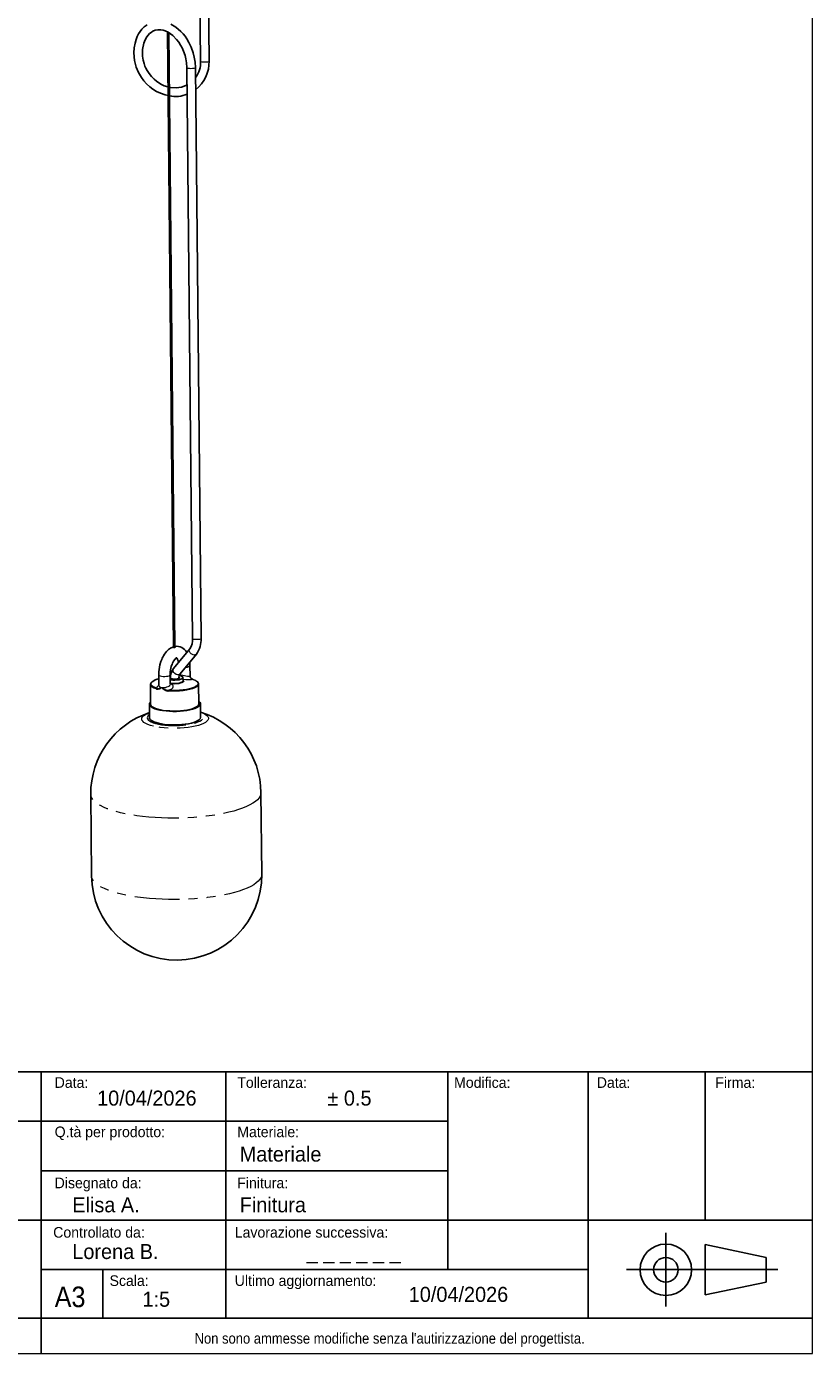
# Model space of a CAD drawing. Header units: millimetres. Extents: x 25 to 2075, y 25 to 1460.
# Tile 5 of 6: x 1521 to 2075, y 25 to 961. Entities that reach past the tile are written whole.
import ezdxf

# ---------------------------------------------------------------- set-up
doc = ezdxf.new("R2010")
doc.units = ezdxf.units.MM
doc.header["$LTSCALE"] = 5
doc.linetypes.add('PHANTOM', pattern=[12.7, 6.35, -1.27, 1.27, -1.27, 1.27, -1.27])
doc.layers.add('ANNOTAZIONI', color=8, linetype='Continuous')
doc.styles.add('SLDTEXTSTYLE1', font='GOTHIC.TTF', dxfattribs={"width": 0.913})
doc.styles.add('SLDTEXTSTYLE2', font='ARIAL.TTF', dxfattribs={"width": 0.948})

msp = doc.modelspace()

# ---------------------------------------------------------------- linework, layer by layer
at = {"color": 7, "linetype": 'Continuous', "lineweight": 18}
for p, q in [((2075, 25), (2075, 1460)), ((25, 25), (2075, 25))]:
    msp.add_line(p, q, dxfattribs=at)
at = {"color": 7, "linetype": 'Continuous', "lineweight": 25}
for p, q in [((1639.65, 1337.41), (1643.6, 936.59)), ((1649.6, 936.65), (1645.65, 1337.47)), ((1620.18, 957.21), (1624.46, 523.07)), ((1625.46, 523.03), (1621.18, 956.66)), ((1633.94, 932.1), (1637.9, 529.36)), ((1643.9, 529.42), (1639.94, 932.16)), ((1636, 522.12), (1624.58, 508.15)), ((1626.52, 515.73), (1626.58, 515.77)), ((1629.22, 504.35), (1640.65, 518.32)), ((1636.16, 502.63), (1636.08, 510.25)), ((1608.45, 497.51), (1608.21, 496.84)), ((1608.21, 496.84), (1608.35, 482.88)), ((1609.42, 498.66), (1609.52, 498.74)), ((1614.14, 503.7), (1614.22, 496.08)), ((1614.25, 496.08), (1614.26, 496.2)), ((1622.21, 497.25), (1622.14, 503.78)), ((1622.15, 503.18), (1622.46, 503.23)), ((1622.3, 502.26), (1622.16, 502.2)), ((1631.19, 499.38), (1631.17, 501.77)), ((1636.19, 502.44), (1636.16, 502.62)), ((1642.35, 483.21), (1642.21, 497.17)), ((1607.52, 482.95), (1607.62, 473.37)), ((1643.61, 473.73), (1643.52, 483.3)), ((1566.15, 419.37), (1566.71, 361.93)), ((1686.71, 363.11), (1686.14, 420.55))]:
    msp.add_line(p, q, dxfattribs=at)
at = {"color": 8, "linetype": 'PHANTOM', "lineweight": 18}
for p, q in [((1643.63, 936.46), (1643.6, 936.59)), ((1614.24, 495.9), (1614.25, 496.08)), ((1629.94, 502.78), (1630, 503.41)), ((1616.08, 494.76), (1616.07, 494.76)), ((1616.09, 494.76), (1616.08, 494.76))]:
    msp.add_line(p, q, dxfattribs=at)
at = {"color": 7, "linetype": 'Continuous', "lineweight": 25, "flags": 128}
for points in [[(1605.97, 962.3), (1603.87, 960.73), (1602.2, 959.05), (1601, 957.53), (1599.92, 955.83), (1598.97, 953.97), (1598.12, 951.83), (1597.37, 949.21), (1596.81, 946.06), (1596.57, 942.4), (1597, 937.03), (1598.18, 932.45), (1599.82, 928.55), (1601.94, 924.94), (1603.6, 922.72), (1605.48, 920.62), (1607.84, 918.45), (1609.99, 916.82), (1612.48, 915.27), (1615.33, 913.88), (1618.51, 912.76), (1620.62, 912.33)], [(1620.56, 918.53), (1618.01, 919.27), (1615.96, 920.21), (1614.23, 921.21), (1612.41, 922.47), (1610.83, 923.8), (1608.87, 925.79), (1607.26, 927.8), (1605.92, 929.87), (1604.98, 931.64), (1604.35, 933.06), (1603.7, 934.87), (1603.07, 937.24), (1602.64, 940.18), (1602.71, 944.87), (1603.56, 949.16), (1604.51, 951.66), (1605.59, 953.62), (1606.63, 955), (1607.55, 955.97), (1608.64, 956.87), (1610.01, 957.7), (1611.66, 958.35), (1613.61, 958.7), (1615.56, 958.66), (1617.12, 958.39), (1618.66, 957.91), (1620.62, 957.01), (1622.31, 955.96), (1623.92, 954.72), (1626.68, 951.93), (1628.19, 949.98), (1629.48, 947.97), (1630.6, 945.9), (1631.58, 943.7), (1632.63, 940.66), (1633.26, 938.15), (1633.73, 935.29), (1633.94, 932.11), (1633.94, 932.11)], [(1639.94, 932.16), (1639.7, 935.9), (1639.14, 939.37), (1638.34, 942.51), (1636.89, 946.54), (1635.36, 949.76), (1633.91, 952.21), (1632.62, 954.09), (1631.22, 955.85), (1629.69, 957.54), (1626.22, 960.54), (1622.53, 962.77)], [(1634.06, 919.77), (1633.23, 919.3), (1630.07, 918.22), (1626.36, 917.73), (1622.24, 918.05), (1621.56, 918.24)], [(1624.45, 523.43), (1623.92, 523.31), (1622.31, 522.51), (1621.03, 521.59), (1619.64, 520.24), (1618.07, 518.16), (1617.41, 517.08), (1616.92, 516.14), (1616.57, 515.39), (1616.2, 514.54), (1615.63, 512.99), (1614.96, 510.67), (1614.38, 507.55), (1614.2, 505.7), (1614.14, 503.71)], [(1622.14, 503.78), (1622.21, 505.62), (1622.41, 507.21), (1622.66, 508.5), (1622.92, 509.5), (1623.18, 510.36), (1623.44, 511.1), (1623.79, 511.95), (1624.49, 513.35), (1625.34, 514.61), (1626.04, 515.36), (1626.48, 515.7), (1626.52, 515.73)], [(1625.45, 523.39), (1625.54, 523.37), (1625.66, 523.29), (1625.7, 523.2), (1625.66, 523.12), (1625.54, 523.05), (1625.35, 523.01), (1625.12, 523), (1624.87, 523.01), (1624.63, 523.04), (1624.55, 523.05), (1624.37, 523.09), (1624.25, 523.14), (1624.2, 523.19), (1624.25, 523.25), (1624.37, 523.31), (1624.45, 523.34)], [(1626.52, 515.74), (1626.6, 515.78), (1626.61, 515.79)], [(1626.61, 515.79), (1626.69, 515.84), (1626.6, 515.85), (1626.71, 515.74), (1627.12, 515.16), (1627.41, 514.52), (1627.71, 513.54), (1627.94, 512.26)], [(1636.08, 510.25), (1635.98, 512.31), (1635.94, 512.57)], [(1608.26, 496.84), (1608.28, 497.3), (1608.51, 497.68)], [(1609.11, 498.53), (1608.66, 498.11), (1608.45, 497.51)], [(1622.17, 501.16), (1622.83, 500.94), (1623.8, 500.77), (1624.92, 500.7), (1626.07, 500.74), (1627.12, 500.89), (1627.95, 501.13), (1628.49, 501.43), (1628.67, 501.76), (1628.46, 502.08), (1628.39, 502.13)], [(1628.65, 503.15), (1629.54, 502.94), (1630.42, 502.59), (1630.98, 502.19), (1631.17, 501.76), (1630.98, 501.33), (1630.42, 500.92), (1629.54, 500.56), (1628.38, 500.28), (1627.02, 500.08), (1625.54, 499.98), (1624.04, 500), (1622.61, 500.12), (1622.18, 500.18)], [(1622.2, 497.62), (1622.36, 497.6), (1623.79, 497.47), (1625.29, 497.44), (1626.79, 497.51), (1628.2, 497.68), (1629.45, 497.94), (1630.46, 498.27), (1631.2, 498.66), (1631.61, 499.08), (1631.67, 499.52), (1631.39, 499.94), (1631.18, 500.1)], [(1631.19, 499.38), (1631.19, 499.37), (1631, 498.94), (1630.45, 498.53), (1629.56, 498.17), (1628.4, 497.88), (1627.04, 497.69), (1625.56, 497.59), (1624.06, 497.61), (1622.63, 497.73), (1622.2, 497.79)], [(1636.38, 501.59), (1636.39, 501.6), (1636.36, 501.73), (1636.28, 501.96), (1636.19, 502.44)], [(1637.89, 500.68), (1637.13, 501.08), (1636.39, 501.6)], [(1641.93, 498.13), (1641.12, 499.05), (1640.64, 499.36)], [(1642.21, 497.18), (1641.93, 498.13), (1641.93, 498.13)], [(1642.05, 497.74), (1642.17, 497.49), (1642.16, 497.17)], [(1608.33, 484.51), (1607.82, 483.9), (1607.54, 483.18), (1607.61, 482.46), (1608.02, 481.74), (1608.78, 481.06), (1609.87, 480.41), (1611.25, 479.82), (1612.92, 479.3), (1614.83, 478.84), (1616.95, 478.47), (1619.24, 478.19), (1621.65, 478.01), (1624.13, 477.93), (1626.64, 477.94), (1629.13, 478.06), (1631.55, 478.28), (1633.85, 478.59), (1635.99, 478.99), (1637.93, 479.47), (1639.62, 480.02), (1641.04, 480.63), (1642.16, 481.29), (1642.95, 481.98), (1643.41, 482.7), (1643.51, 483.43), (1643.27, 484.15), (1642.68, 484.85), (1642.33, 485.13)], [(1608.35, 482.88), (1608.38, 482.62), (1608.69, 481.91), (1609.37, 481.23), (1610.38, 480.58), (1611.71, 479.99), (1613.33, 479.46), (1615.21, 479.01), (1617.31, 478.64), (1619.57, 478.37), (1621.96, 478.2), (1624.42, 478.13), (1626.9, 478.17), (1629.35, 478.31), (1631.72, 478.55), (1633.94, 478.88), (1635.99, 479.31), (1637.8, 479.81), (1639.36, 480.39), (1640.61, 481.02), (1641.54, 481.69), (1642.12, 482.39), (1642.35, 483.11), (1642.35, 483.21)], [(1607.62, 473.37), (1607.62, 473.24), (1607.87, 472.52), (1608.46, 471.82), (1609.38, 471.16), (1610.62, 470.54), (1612.15, 469.98), (1613.94, 469.49), (1615.96, 469.07)], [(1615.96, 469.07), (1618.17, 468.75), (1620.52, 468.52), (1622.98, 468.38), (1625.48, 468.35), (1627.99, 468.42), (1630.45, 468.58), (1632.81, 468.85), (1635.04, 469.2), (1637.08, 469.64), (1638.9, 470.16), (1640.46, 470.74), (1641.73, 471.38), (1642.69, 472.06), (1643.32, 472.77), (1643.6, 473.49), (1643.61, 473.73)]]:
    msp.add_lwpolyline(points, dxfattribs=at)
at = {"color": 8, "linetype": 'PHANTOM', "lineweight": 18, "flags": 128}
for points in [[(1649.6, 936.65), (1649.54, 936.47), (1649.16, 936.19), (1648.47, 935.96), (1647.55, 935.8), (1646.52, 935.75), (1645.5, 935.8), (1644.61, 935.95), (1643.96, 936.18), (1643.63, 936.46)], [(1639.94, 932.16), (1639.87, 931.97), (1639.47, 931.69), (1638.77, 931.46), (1637.84, 931.32), (1636.81, 931.27), (1635.79, 931.32), (1634.91, 931.48), (1634.28, 931.71), (1633.96, 931.99), (1633.94, 932.11)], [(1643.9, 529.42), (1643.83, 529.23), (1643.44, 528.95), (1642.73, 528.72), (1641.81, 528.57), (1640.78, 528.52), (1639.76, 528.58), (1638.88, 528.73), (1638.24, 528.97), (1637.93, 529.25), (1637.9, 529.36)], [(1640.64, 518.31), (1640.37, 518.05), (1639.64, 517.71), (1638.75, 517.68), (1637.8, 517.95), (1636.92, 518.49), (1636.21, 519.24), (1635.76, 520.11), (1635.61, 521), (1635.79, 521.78), (1636, 522.12)], [(1629.22, 504.35), (1628.95, 504.09), (1628.21, 503.75), (1627.32, 503.71), (1626.38, 503.98), (1625.5, 504.53), (1624.79, 505.28), (1624.33, 506.15), (1624.18, 507.03), (1624.37, 507.82), (1624.58, 508.15)], [(1612.22, 493.72), (1610.65, 494.34), (1609.45, 495.03), (1608.64, 495.76), (1608.25, 496.52), (1608.26, 496.84)], [(1612.52, 494.27), (1612.32, 494.34), (1611.96, 494.47), (1611.45, 494.67), (1610.98, 494.88), (1610.34, 495.22), (1609.88, 495.5), (1609.03, 496.26), (1608.65, 497.01), (1608.68, 497.76), (1609.13, 498.52), (1609.43, 498.81)], [(1614.14, 503.71), (1614.17, 503.58), (1614.47, 503.25), (1615.1, 502.97), (1616, 502.75)], [(1616, 502.75), (1617.09, 502.62), (1618.27, 502.59), (1619.45, 502.66), (1620.5, 502.83), (1621.35, 503.08), (1621.91, 503.39), (1622.14, 503.73), (1622.14, 503.78)], [(1622.17, 497.25), (1622.18, 496.99), (1621.85, 496.3), (1621.34, 495.81), (1620.5, 495.32), (1619.53, 494.97)], [(1642.16, 497.17), (1642.14, 496.71), (1641.69, 495.94), (1640.82, 495.2), (1639.56, 494.5), (1637.94, 493.87), (1636.01, 493.31), (1633.8, 492.85), (1631.38, 492.49), (1628.81, 492.24), (1626.14, 492.11), (1623.46, 492.11), (1620.81, 492.22)], [(1637.89, 500.68), (1638.09, 500.62), (1638.46, 500.48), (1638.97, 500.28), (1639.44, 500.07), (1640.08, 499.74), (1640.53, 499.45), (1641.38, 498.7), (1641.76, 497.95), (1641.73, 497.19), (1641.29, 496.44), (1640.96, 496.11), (1640.64, 495.85), (1640.34, 495.65), (1639.87, 495.37), (1639.29, 495.07), (1639.21, 495.03), (1638.62, 494.78), (1637.98, 494.53), (1637.28, 494.3), (1636.56, 494.08), (1635.49, 493.81), (1634.7, 493.63), (1633.59, 493.42), (1632.44, 493.23), (1631.23, 493.06), (1628.79, 492.83), (1626.24, 492.7), (1623.49, 492.69), (1620.91, 492.81)], [(1620.91, 492.81), (1622.23, 493.29), (1623.27, 493.89), (1623.95, 494.58), (1624.25, 495.32), (1624.14, 496.07), (1623.63, 496.75), (1622.77, 497.31), (1622.21, 497.47)], [(1630, 503.41), (1629.14, 503.54), (1628.83, 503.57)], [(1636.13, 502.65), (1636.1, 502.56), (1635.74, 502.49), (1635.21, 502.5), (1634.26, 502.59), (1633.24, 502.75), (1632.14, 502.97), (1631.03, 503.21), (1630, 503.41)], [(1637.89, 500.68), (1637.65, 500.44), (1637.01, 500.26), (1636.01, 500.17), (1634.73, 500.18), (1633.25, 500.28), (1631.69, 500.47), (1631.18, 500.55)], [(1643.58, 477.36), (1643.97, 477.22), (1645.65, 476.55), (1647.03, 475.83), (1648.08, 475.06), (1648.79, 474.25), (1649.15, 473.42), (1649.16, 472.58), (1648.8, 471.75), (1648.1, 470.93), (1647.05, 470.13), (1645.68, 469.38), (1644.01, 468.68), (1642.06, 468.04), (1639.85, 467.48), (1637.44, 466.99), (1634.84, 466.59), (1632.1, 466.29), (1629.27, 466.08), (1626.38, 465.98), (1623.48, 465.98), (1620.61, 466.08), (1617.81, 466.28), (1615.14, 466.58), (1612.62, 466.98), (1610.3, 467.46)], [(1610.3, 467.46), (1608.22, 468.03), (1606.39, 468.66), (1604.86, 469.36), (1603.65, 470.11), (1602.76, 470.9), (1602.23, 471.72), (1602.04, 472.56), (1602.22, 473.4), (1602.75, 474.23), (1603.63, 475.03), (1604.84, 475.81), (1606.36, 476.53), (1607.58, 477)], [(1607.59, 475.65), (1607.57, 475.63), (1606.69, 474.91), (1606.16, 474.16), (1605.97, 473.4), (1606.13, 472.65), (1606.64, 471.91), (1607.48, 471.2), (1608.66, 470.53), (1610.13, 469.92), (1611.88, 469.37), (1613.88, 468.89), (1616.08, 468.5), (1618.46, 468.2), (1620.96, 467.99), (1623.54, 467.89), (1626.17, 467.88), (1628.78, 467.98), (1631.34, 468.17), (1633.79, 468.46), (1636.1, 468.84), (1638.22, 469.31), (1640.12, 469.85), (1641.75, 470.46), (1643.1, 471.12), (1644.14, 471.83), (1644.85, 472.56), (1645.21, 473.32), (1645.23, 474.08), (1644.89, 474.83), (1644.21, 475.55), (1643.59, 476)], [(1686.14, 420.55), (1686.05, 419.54), (1685.61, 418.21), (1684.83, 416.89), (1683.71, 415.6), (1682.24, 414.32), (1680.45, 413.09), (1678.34, 411.89), (1675.92, 410.74), (1673.21, 409.64), (1670.23, 408.6), (1666.98, 407.63), (1663.5, 406.73), (1659.79, 405.91), (1655.89, 405.18), (1651.82, 404.53), (1647.59, 403.97), (1643.24, 403.5), (1638.79, 403.13), (1634.26, 402.86), (1629.69, 402.69), (1625.09, 402.62), (1620.5, 402.65), (1615.95, 402.79), (1611.45, 403.02), (1607.04, 403.36), (1602.74, 403.79), (1598.58, 404.32), (1594.58, 404.93), (1590.77, 405.64), (1587.16, 406.43), (1583.79, 407.3), (1580.66, 408.25), (1577.8, 409.26), (1575.22, 410.34), (1572.94, 411.47), (1570.97, 412.65), (1569.33, 413.88), (1568.02, 415.14), (1567.05, 416.43), (1566.43, 417.74), (1566.16, 419.06), (1566.15, 419.37)], [(1686.71, 363.11), (1686.61, 362.1), (1686.18, 360.77), (1685.4, 359.46), (1684.27, 358.16), (1682.81, 356.89), (1681.02, 355.65), (1678.91, 354.45), (1676.49, 353.3), (1673.78, 352.2), (1670.79, 351.16), (1667.55, 350.19), (1664.06, 349.3), (1660.36, 348.48), (1656.46, 347.74), (1652.38, 347.09), (1648.16, 346.53), (1643.81, 346.06), (1639.35, 345.69), (1634.83, 345.42), (1630.25, 345.25), (1625.66, 345.18), (1621.07, 345.21), (1616.51, 345.35), (1612.02, 345.58), (1607.61, 345.92), (1603.31, 346.35), (1599.15, 346.88), (1595.15, 347.5), (1591.34, 348.2), (1587.73, 348.99), (1584.35, 349.86), (1581.22, 350.81), (1578.36, 351.82), (1575.78, 352.9), (1573.51, 354.03), (1571.54, 355.21), (1569.9, 356.44), (1568.59, 357.7), (1567.62, 358.99), (1567, 360.3), (1566.72, 361.62), (1566.71, 361.93)]]:
    msp.add_lwpolyline(points, dxfattribs=at)
at = {"color": 7, "linetype": 'Continuous', "lineweight": 25}
for centre, radius, start, end in [((1625.92, 935.72), 17.7, 322.71773, 2.78637), ((1624.88, 935.93), 24.73, 307.95201, 1.66311), ((1626.03, 932.39), 20.74, 257.74004, 292.96942), ((1626.62, 528.45), 11.32, 326.04179, 4.62882), ((1626.82, 528.4), 17.11, 323.85214, 3.39759), ((1626.88, 516.11), 7.7, 25.74052, 100.71991), ((1633.62, 501.26), 11.37, 142.63083, 180.55847), ((1616.57, 489.29), 11.91, 101.65179, 126.9038), ((1633.89, 501.19), 5.64, 145.96573, 179.20627), ((1637.86, 500.33), 0.35, 352.83985, 84.8328), ((1626.14, 419.96), 60, 0.56443, 73.10683), ((1626.14, 419.96), 60, 108.02203, 180.56443), ((1626.71, 362.52), 60, 180.56443, 0.56443)]:
    msp.add_arc(centre, radius, start, end, dxfattribs=at)
at = {"color": 8, "linetype": 'PHANTOM', "lineweight": 18}
for centre, radius, start, end in [((1633.5, 512.53), 3.45, 263.46181, 318.61661), ((1615.15, 493.57), 2.72, 110.80818, 165.05683), ((1636.4, 493.02), 7.5, 47.62346, 76.05366), ((1613.17, 497.87), 4.25, 257.09554, 313.07088), ((1612.83, 493.74), 0.614, 120.09993, 181.59391), ((1613.78, 498.25), 4.17, 252.44659, 303.26528), ((1616.09, 496.84), 2.08, 207.08035, 269.26981), ((1617.32, 502.83), 8.16, 261.33018, 285.75282), ((1621.63, 499.43), 7.25, 220.08709, 263.50749), ((1621.4, 500.95), 8.16, 229.39744, 266.60625), ((1622.2, 492.29), 1.39, 157.91799, 182.56624)]:
    msp.add_arc(centre, radius, start, end, dxfattribs=at)
at = {"layer": 'ANNOTAZIONI'}
for p, q in [((1139.01, 223.75), (2075, 223.75)), ((1531.12, 223.75), (1531.12, 25)), ((1661.28, 50), (1661.28, 223.75)), ((1817.85, 223.75), (1817.85, 84.17)), ((1916.95, 50), (1916.95, 223.75)), ((1999.45, 223.75), (1999.45, 118.98)), ((1139.01, 188.83), (1817.85, 188.83)), ((1531.12, 153.91), (1817.85, 153.91)), ((1531.12, 118.98), (1139.01, 118.98)), ((1531.12, 118.98), (2075, 118.98)), ((1971.63, 110.18), (1971.63, 58.16)), ((1999.45, 101.75), (1999.45, 66.31)), ((2042.41, 92.67), (1999.45, 101.75)), ((2042.41, 75.4), (2042.41, 92.67)), ((1531.12, 84.17), (1916.95, 84.17)), ((1574.75, 84.17), (1574.75, 50)), ((2050.5, 84.15), (1943.9, 84.15)), ((1999.45, 66.31), (2042.41, 75.4)), ((1139, 50), (2075, 50))]:
    msp.add_line(p, q, dxfattribs=at)
for radius in [18.14, 8.64]:
    msp.add_circle((1971.63, 84.03), radius, dxfattribs=at)

# ---------------------------------------------------------------- texts
at = {"layer": 'ANNOTAZIONI', "attachment_point": 1}
for s, insert, char_height, style in [('Data:', (1540.7, 219.87), 7.5, 'SLDTEXTSTYLE2'), ('Tolleranza:', (1669.45, 219.87), 7.5, 'SLDTEXTSTYLE2'), ('Modifica:', (1822.33, 219.87), 7.5, 'SLDTEXTSTYLE2'), ('Data:', (1922.93, 219.87), 7.5, 'SLDTEXTSTYLE2'), ('Firma:', (2006.51, 219.87), 7.5, 'SLDTEXTSTYLE2'), ('10/04/2026', (1570.62, 210.42), 10.583, 'SLDTEXTSTYLE2'), ('± 0.5', (1733.05, 210.42), 10.583, 'SLDTEXTSTYLE2'), ('Q.tà per prodotto:', (1540.7, 185.07), 7.5, 'SLDTEXTSTYLE2'), ('Materiale:', (1669.45, 185.07), 7.5, 'SLDTEXTSTYLE2'), ('Materiale', (1671.16, 170.9), 10.583, 'SLDTEXTSTYLE2'), ('Disegnato da:', (1540.7, 149.05), 7.5, 'SLDTEXTSTYLE2'), ('Finitura:', (1669.45, 149.05), 7.5, 'SLDTEXTSTYLE2'), ('Elisa A.', (1553.13, 135.14), 10.583, 'SLDTEXTSTYLE2'), ('Finitura', (1671.16, 135.14), 10.583, 'SLDTEXTSTYLE2'), ('Controllato da:', (1539.67, 114.19), 7.5, 'SLDTEXTSTYLE2'), ('Lavorazione successiva:', (1667.66, 114.19), 7.5, 'SLDTEXTSTYLE2'), ('Lorena B.', (1553.13, 102.19), 10.583, 'SLDTEXTSTYLE2'), ('_ _ _ _ _ _', (1718.39, 102.19), 10.5833, 'SLDTEXTSTYLE2'), ('Scala:', (1579.41, 80.13), 7.5, 'SLDTEXTSTYLE2'), ('Ultimo aggiornamento:', (1667.66, 80.13), 7.5, 'SLDTEXTSTYLE2'), ('A3', (1540.7, 72.21), 14.552, 'SLDTEXTSTYLE1'), ('1:5', (1602.61, 68.55), 10.583, 'SLDTEXTSTYLE2'), ('10/04/2026', (1790.34, 71.97), 10.583, 'SLDTEXTSTYLE2'), ("Non sono ammesse modifiche senza l'autirizzazione del progettista.", (1639.37, 39.41), 7.5, 'SLDTEXTSTYLE1')]:
    msp.add_mtext(s, dxfattribs=dict(at, insert=insert, char_height=char_height, style=style))

doc.saveas('drawing.dxf')
